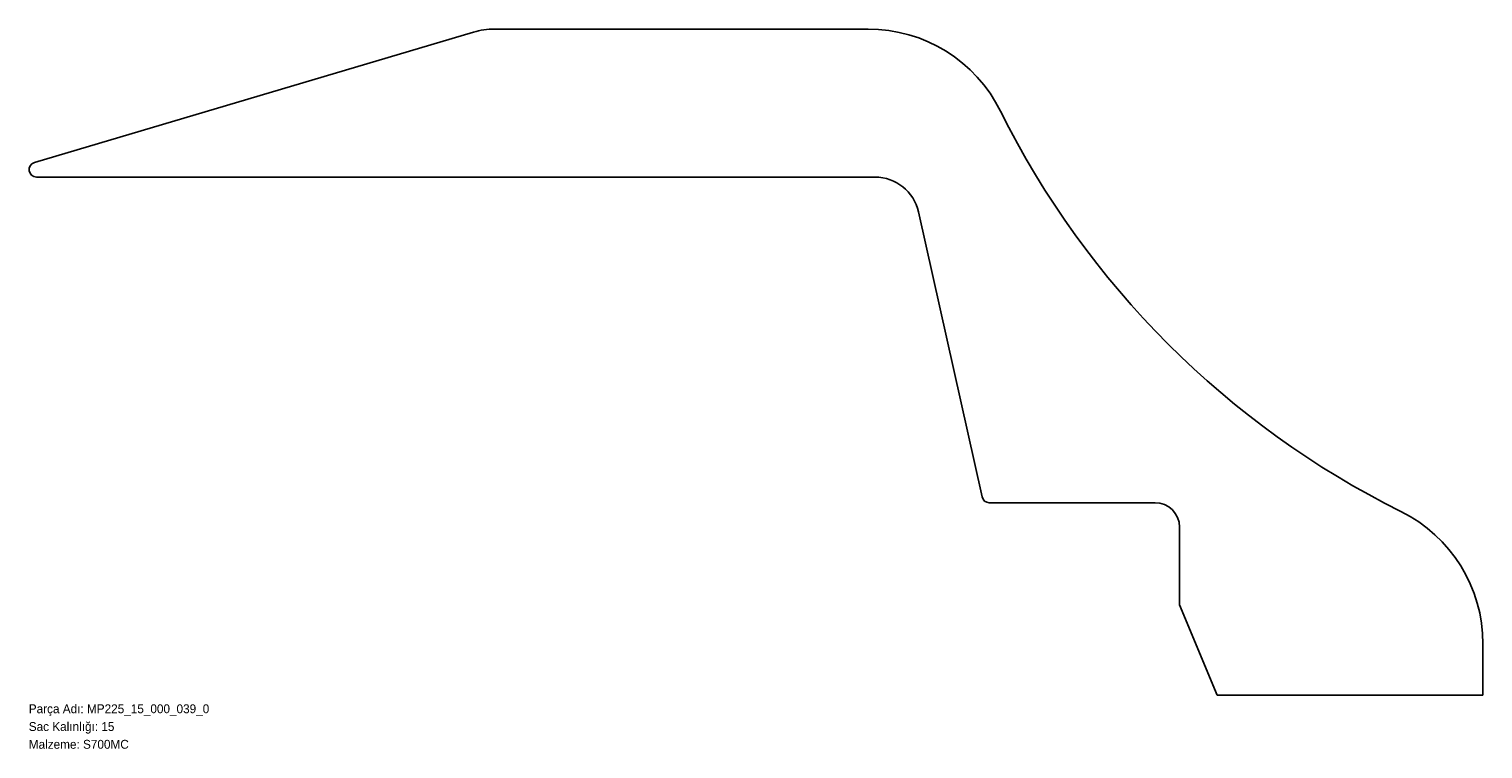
# Model space of a CAD drawing. Header units: millimetres. Extents: x 0 to 1965, y -72 to 900.
import ezdxf

# ---------------------------------------------------------------- set-up
doc = ezdxf.new("R2010")
doc.units = ezdxf.units.MM
doc.linetypes.add('SLD-Katı', pattern=[0])
doc.linetypes.add('SLD-Sürekli', pattern=[0])
doc.layers.add('METIN', color=96, linetype='SLD-Katı')
doc.styles.add('SLDTEXTSTYLE0', font='ARIAL.TTF', dxfattribs={"width": 0.948, "bigfont": 'bigfont'})
doc.styles.add('SLDTEXTSTYLE1', font='ARIAL.TTF', dxfattribs={"width": 0.948})

msp = doc.modelspace()

# ---------------------------------------------------------------- linework, layer by layer
at = {"color": 7, "linetype": 'SLD-Sürekli', "lineweight": 25}
for p, q in [((600.8, 896.3), (7.6, 720)), ((1134, 900.4), (629.3, 900.4)), ((10.4, 700.4), (1143.5, 700.4)), ((1202.1, 653.5), (1288, 268.2)), ((1297.8, 260.4), (1521.8, 260.4)), ((1554.8, 227.4), (1554.8, 122.4)), ((1554.8, 122.4), (1605.6, 0.4)), ((1964.8, 0.4), (1964.8, 69.6)), ((1605.6, 0.4), (1964.8, 0.4))]:
    msp.add_line(p, q, dxfattribs=at)
for centre, radius, start, end in [((629.3, 800.4), 100, 90, 106.5474), ((1134, 700.4), 200, 26.4225, 90), ((2387.8, 1323.4), 1200, 206.4225, 243.5775), ((10.4, 710.4), 10, 106.5474, 270), ((1143.5, 640.4), 60, 12.5759, 90), ((1297.8, 270.4), 10, 192.5759, 270), ((1521.8, 227.4), 33, 0, 90), ((1764.8, 69.6), 200, 0, 63.5775)]:
    msp.add_arc(centre, radius, start, end, dxfattribs=at)

# ---------------------------------------------------------------- texts
at = {"layer": 'METIN', "char_height": 12, "attachment_point": 1}
for s, insert, style in [('Parça Adı: MP225_15_000_039_0', (0, -12), 'SLDTEXTSTYLE0'), ('Sac Kalınlığı: 15', (0, -36), 'SLDTEXTSTYLE0'), ('Malzeme: S700MC', (0, -60), 'SLDTEXTSTYLE1')]:
    msp.add_mtext(s, dxfattribs=dict(at, insert=insert, style=style))

doc.saveas('drawing.dxf')
